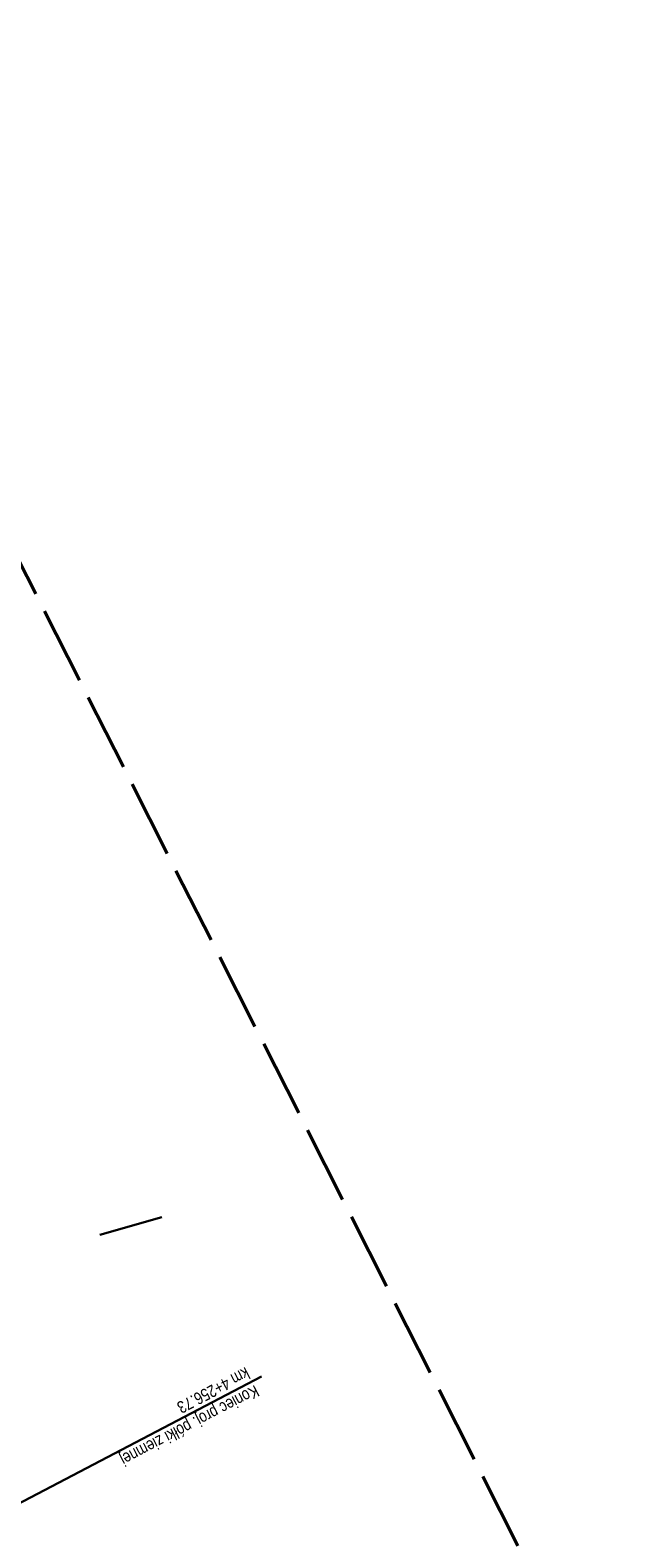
# Model space of a CAD drawing. Header units: metres. Extents: x 7529615 to 7533751, y 5721195 to 5727898.
# Tile 10 of 138: x 7531706 to 7531767, y 5724037 to 5724193. Entities that reach past the tile are written whole.
import ezdxf

# ---------------------------------------------------------------- set-up
doc = ezdxf.new("R2010")
doc.units = ezdxf.units.M
doc.linetypes.add('L_0_09', pattern=[2.5, 2, -0.5])
doc.layers.add('D-hatch-pobocza', color=131, linetype='Continuous')
doc.layers.add('D-opisy', color=2, linetype='Continuous', lineweight=30)
doc.layers.add('D-podzialy-dzialek-etap-III', color=7, linetype='Continuous', lineweight=30, true_color=0xff0040)
doc.layers.add('zakres-mdcp', color=7, linetype='L_0_09', lineweight=50, true_color=0xff05ff)
doc.styles.add('2mm08', font='arial.ttf', dxfattribs={"width": 0.8})

msp = doc.modelspace()

# ---------------------------------------------------------------- hatches: boundary and pattern name
at = {"layer": 'D-hatch-pobocza'}
h = msp.add_hatch(dxfattribs=at)
h.set_pattern_fill('ANSI37', color=256, scale=0.15, style=0)
h.set_pattern_definition([(45, (0, 0), (-0.33675960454, 0.33675960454), []), (135, (0, 0), (-0.33675960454, -0.33675960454), [])])
h.paths.add_polyline_path([(7531641.558, 5724137.252), (7531638.974, 5724135.896), (7531641.007, 5724132.022), (7531664.906, 5724087.617), (7531677.644, 5724064.786), (7531683.112, 5724054.988), (7531686.753, 5724048.18), (7531695.448, 5724031.697), (7531703.749, 5724015.917), (7531709.214, 5724005.514), (7531719.389, 5723986.147), (7531726.295, 5723973), (7531732.741, 5723960.736), (7531735.13, 5723956.19), (7531735.64, 5723955.219), (7531738.921, 5723952.151), (7531736.413, 5723957.005), (7531736.306, 5723956.962), (7531727.535, 5723973.651), (7531720.628, 5723986.798), (7531710.454, 5724006.165), (7531704.988, 5724016.569), (7531696.686, 5724032.349), (7531687.989, 5724048.837), (7531684.341, 5724055.659), (7531678.867, 5724065.468), (7531666.134, 5724088.29), (7531645.571, 5724126.496, -0.0448988), (7531643.415, 5724131.539)])

# ---------------------------------------------------------------- linework, layer by layer
at = {"layer": 'D-opisy'}
msp.add_line((7531696.435, 5724036.652), (7531729.512, 5724053.998), dxfattribs=at)
at = {"layer": 'D-podzialy-dzialek-etap-III'}
msp.add_lwpolyline([(7531712.875, 5724068.624), (7531719.234, 5724070.424)], dxfattribs=at)
at = {"layer": 'zakres-mdcp', "color": 202, "lineweight": 50, "ltscale": 4, "flags": 128}
msp.add_lwpolyline([(7531758.716, 5723850.032), (7531728.332, 5723851.794), (7531693.814, 5723894.136), (7531508.569, 5724248.602), (7531193.64, 5724847.394), (7530844.997, 5725516.068), (7530405.871, 5726335.327), (7530096.993, 5726929.301), (7529784.459, 5727520.373), (7529614.644, 5727842.41), (7529717.957, 5727897.667), (7529956.258, 5727449.278), (7530409.857, 5726589.568), (7530617.799, 5726197.499), (7530696.376, 5726240.903), (7530727.021, 5726177.862), (7530650.299, 5726135.481), (7530758.301, 5725929.636), (7531064.675, 5725351.856), (7531385.887, 5724741.515), (7531581.6, 5724370.323), (7531686.001, 5724174.745), (7531797.117, 5723955.134), (7531838.087, 5723957.501), (7531858.457, 5723931.987), (7531819.328, 5723892.549), (7531820.891, 5723857.614), (7531768.235, 5723832.41), (7531758.716, 5723850.032)], dxfattribs=at)

# ---------------------------------------------------------------- texts
at = {"layer": 'D-opisy', "insert": (7531728.637, 5724053.54), "char_height": 1.25, "attachment_point": 4, "rotation": 207.6731, "style": '2mm08'}
msp.add_mtext('Koniec proj. półki ziemnej\\Pkm 4+256.73', dxfattribs=at)

doc.saveas('drawing.dxf')
